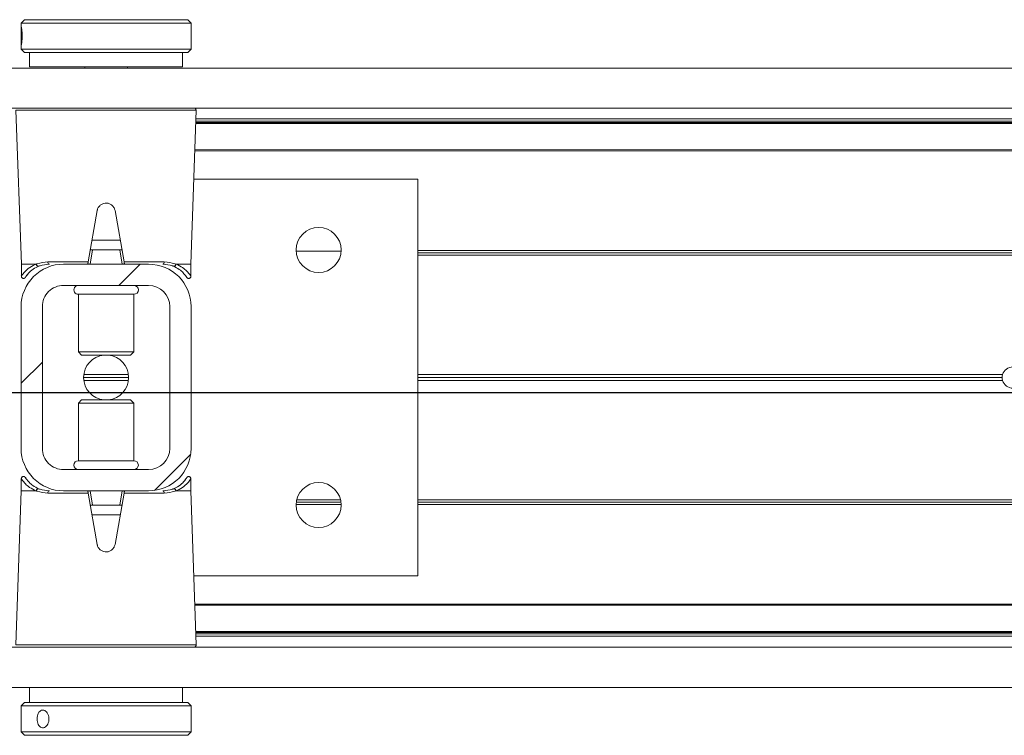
# Model space of a CAD drawing. Header units: feet. Extents: x 0 to 152726, y 0 to 59505.
# Tile 109 of 117: x 152351.153 to 152351.877, y 59421.627 to 59422.153. Entities that reach past the tile are written whole.
import ezdxf

# ---------------------------------------------------------------- set-up
doc = ezdxf.new("R2010")
doc.units = ezdxf.units.FT
doc.header["$LTSCALE"] = 0.1
doc.header["$MEASUREMENT"] = 0
doc.layers.add('BR_P_Rail_Object', color=251, linetype='Continuous', lineweight=30)
doc.layers.add('SC_Scratch7', color=252, linetype='Continuous', lineweight=0)

# ---------------------------------------------------------------- blocks, each defined once
blk = doc.blocks.new('HIGH ST SCREENWALL_13 PANEL PLAN_2')
at = {"layer": 'SC_Scratch7', "lineweight": 0}
h = blk.add_hatch(dxfattribs=at)
h.set_pattern_fill('ANSI32', color=256, scale=0.01, style=0, pattern_type=2)
h.set_pattern_definition([(44.99814199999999, (-41.86483228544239, -14.23294829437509), (-0.2651559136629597, 0.265173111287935), []), (44.99814199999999, (-41.68805594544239, -14.23295402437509), (-0.2651559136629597, 0.265173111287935), [])])
h.paths.add_polyline_path([(-34.44002921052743, 0.08461199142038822), (-34.44003259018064, -0.01955446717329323, 0.4142135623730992), (-34.40878366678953, -0.0508054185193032), (-34.34628378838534, -0.05080744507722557, 0.414213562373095), (-34.31503284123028, -0.01955852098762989), (-34.31502945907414, 0.08460793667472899, 0.414213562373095), (-34.34627838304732, 0.1158588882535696), (-34.40877826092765, 0.115860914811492, 0.414213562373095)])
h.paths.add_polyline_path([(-34.33065780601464, -0.0195580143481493, -0.414213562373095), (-34.34628328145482, -0.03518247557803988), (-34.40878315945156, -0.03518044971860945, -0.414213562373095), (-34.42440762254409, -0.01955497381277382), (-34.42440424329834, 0.0846114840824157, -0.4142135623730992), (-34.40877876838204, 0.1002359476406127), (-34.3462788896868, 0.1002339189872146, -0.414213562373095), (-34.33065443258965, 0.08460844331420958)])
for p, q in [((-34.44002244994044, 0.2930531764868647), (-34.44002257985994, 0.2890549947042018)), ((-34.43752237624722, 0.2955530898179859), (-34.44002244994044, 0.2930531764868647)), ((-34.44002244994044, 0.2930531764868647), (-34.31502270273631, 0.2930491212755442)), ((-34.43752237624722, 0.2955530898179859), (-34.31752261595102, 0.2955491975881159)), ((-34.31502270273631, 0.2930491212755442), (-34.31752261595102, 0.2955491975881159)), ((-34.31502283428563, 0.2889844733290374), (-34.31502270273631, 0.2930491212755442)), ((-34.44002257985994, 0.2890549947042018), (-34.44002293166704, 0.278210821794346)), ((-34.3150231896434, 0.2780094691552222), (-34.31502283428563, 0.2889844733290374)), ((-34.44002293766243, 0.2780137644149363), (-34.44002307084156, 0.2739390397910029)), ((-34.31502332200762, 0.2739349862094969), (-34.3150231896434, 0.2780094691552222)), ((-34.44002307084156, 0.2739390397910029), (-34.43752315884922, 0.2714389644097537)), ((-34.44002307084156, 0.2739390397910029), (-34.31502332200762, 0.2739349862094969)), ((-34.43752315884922, 0.2714389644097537), (-34.31752339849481, 0.2714350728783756)), ((-34.43377316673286, 0.2714388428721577), (-34.43377350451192, 0.2610221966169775)), ((-34.32127373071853, 0.2610185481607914), (-34.32127339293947, 0.2714351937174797)), ((-34.31752339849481, 0.2714350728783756), (-34.31502332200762, 0.2739349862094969)), ((-34.32127373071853, 0.2610185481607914), (-34.43377350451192, 0.2610221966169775)), ((-34.39314858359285, 0.261020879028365), (-34.39314861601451, 0.2600267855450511)), ((-34.36189867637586, 0.2600257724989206), (-34.36189864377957, 0.2610198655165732)), ((-36.37231132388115, 0.2600909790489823), (-32.38273597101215, 0.2599615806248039)), ((-36.3723122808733, 0.2305910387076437), (-32.38273692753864, 0.2304616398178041)), ((-34.4438111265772, 0.2289935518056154), (-34.43986415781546, 0.1158619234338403)), ((-34.3775246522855, 0.2289914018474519), (-34.4438111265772, 0.2289935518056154)), ((-34.31123818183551, 0.2289892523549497), (-34.3775246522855, 0.2289914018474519)), ((-34.3151924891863, 0.1158578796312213), (-34.31123818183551, 0.2289892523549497)), ((-32.55461195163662, 0.2191470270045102), (-34.31158020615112, 0.2192040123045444)), ((-32.55461192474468, 0.219967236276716), (-34.31155153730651, 0.2200242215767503)), ((-34.31151960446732, 0.2209378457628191), (-32.53898692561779, 0.220880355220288)), ((-34.31145905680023, 0.2226701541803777), (-32.54025560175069, 0.2226127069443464)), ((-32.55461259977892, 0.1991339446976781), (-34.31227972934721, 0.1991909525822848)), ((-32.55461257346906, 0.1999541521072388), (-34.3122510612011, 0.2000111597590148)), ((-34.1483600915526, 0.1783523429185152), (-34.31300792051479, 0.1783576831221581)), ((-34.14836955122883, -0.113313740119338), (-34.1483600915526, 0.1783523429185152)), ((-34.38408871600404, 0.1552301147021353), (-34.39075277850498, 0.1174434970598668)), ((-34.36430376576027, 0.1174426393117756), (-34.37096538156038, 0.1552296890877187)), ((-34.36715088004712, 0.1335924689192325), (-34.38790461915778, 0.133593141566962)), ((-34.3875291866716, 0.1262768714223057), (-34.38936625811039, 0.1158602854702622)), ((-34.38846804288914, 0.1262769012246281), (-34.3875291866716, 0.1262768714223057)), ((-34.36752678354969, 0.1262762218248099), (-34.3875291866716, 0.1262768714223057)), ((-34.36569038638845, 0.11585951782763), (-34.36752678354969, 0.1262762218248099)), ((-34.36752678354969, 0.1262762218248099), (-34.36658793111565, 0.1262761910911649)), ((-34.23779895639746, 0.1254386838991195), (-34.2047576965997, 0.1254376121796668)), ((-33.0520088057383, 0.1241502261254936), (-34.1483618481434, 0.1241857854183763)), ((-33.05185700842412, 0.1258168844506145), (-34.14836179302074, 0.1258524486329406)), ((-34.43986415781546, 0.1158619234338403), (-34.43986444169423, 0.1070996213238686)), ((-34.43986415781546, 0.1158619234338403), (-34.42897744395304, 0.1158615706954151)), ((-34.42031925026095, 0.117444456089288), (-34.39075277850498, 0.1174434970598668)), ((-34.34627838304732, 0.1158588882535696), (-34.40877826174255, 0.1158609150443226)), ((-34.36430376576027, 0.1174426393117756), (-34.33473729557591, 0.1174416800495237)), ((-34.32607920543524, 0.1158582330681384), (-34.3151924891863, 0.1158578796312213)), ((-34.31519277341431, 0.107095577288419), (-34.3151924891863, 0.1158578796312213)), ((-33.05180075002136, 0.1224835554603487), (-34.14836190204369, 0.1225191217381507)), ((-34.43590922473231, 0.1074419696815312), (-34.43530634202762, 0.1081625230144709)), ((-34.34627888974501, 0.1002339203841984), (-34.40877876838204, 0.1002359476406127)), ((-34.39794566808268, 0.09367392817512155), (-34.39794704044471, 0.05135774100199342)), ((-34.39793009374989, 0.09367392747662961), (-34.39794566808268, 0.09367392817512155)), ((-34.35711241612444, 0.09367260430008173), (-34.39793009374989, 0.09367392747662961)), ((-34.35711378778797, 0.0513564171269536), (-34.35711241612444, 0.09367260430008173)), ((-34.44002921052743, 0.08461199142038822), (-34.44003258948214, -0.01955446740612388)), ((-34.42440424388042, 0.08461148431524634), (-34.42440762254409, -0.01955497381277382)), ((-34.33065781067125, -0.0195580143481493), (-34.33065443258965, 0.08460844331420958)), ((-34.31503284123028, -0.01955852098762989), (-34.31502946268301, 0.08460793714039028)), ((-34.39794704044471, 0.05135774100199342), (-34.39557507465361, 0.04898562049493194)), ((-34.3979314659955, 0.05135774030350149), (-34.39794704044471, 0.05135774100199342)), ((-34.35711378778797, 0.0513564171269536), (-34.3979314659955, 0.05135774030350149)), ((-34.35948590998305, 0.04898444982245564), (-34.35711378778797, 0.0513564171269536)), ((-34.39556130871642, 0.04898562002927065), (-34.39557507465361, 0.04898562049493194)), ((-34.35948590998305, 0.04898444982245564), (-34.39556130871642, 0.04898562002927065)), ((-34.36098939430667, 0.03252619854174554), (-34.39407266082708, 0.0325272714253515)), ((-34.36112647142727, 0.03040161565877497), (-34.39393572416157, 0.03040267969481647)), ((-34.36112633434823, 0.0346507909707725), (-34.39393558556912, 0.03465185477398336)), ((-33.71838381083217, 0.03038076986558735), (-34.14836489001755, 0.03039471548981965)), ((-33.71867817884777, 0.03250536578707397), (-34.14836482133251, 0.03251930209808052)), ((-33.71838367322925, 0.03462994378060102), (-34.14836475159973, 0.03464389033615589)), ((-34.39557614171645, 0.01606901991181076), (-34.39794826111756, 0.01369705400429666)), ((-34.39557614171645, 0.01606901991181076), (-34.35948697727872, 0.01606784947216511)), ((-34.35711500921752, 0.01369573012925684), (-34.35948697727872, 0.01606784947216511)), ((-34.39794826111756, 0.01369705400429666), (-34.39794963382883, -0.02861913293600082)), ((-34.39794826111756, 0.01369705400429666), (-34.35711500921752, 0.01369573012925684)), ((-34.35711638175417, -0.02862045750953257), (-34.35711500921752, 0.01369573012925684)), ((-34.39794963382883, -0.02861913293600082), (-34.35711638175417, -0.02862045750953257)), ((-34.40878315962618, -0.03518044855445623), (-34.34628328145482, -0.03518247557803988)), ((-34.43986927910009, -0.04204210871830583), (-34.43986956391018, -0.05080441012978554)), ((-34.31915282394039, -0.04238850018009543), (-34.31975571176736, -0.04310905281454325)), ((-34.31519789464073, -0.05080845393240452), (-34.31519761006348, -0.04204615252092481)), ((-34.43986956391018, -0.05080441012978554), (-34.44382387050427, -0.1639357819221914)), ((-34.42898284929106, -0.05080476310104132), (-34.43986956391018, -0.05080441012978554)), ((-34.39075828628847, -0.05238916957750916), (-34.42032475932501, -0.0523882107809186)), ((-34.40878366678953, -0.0508054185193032), (-34.34628378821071, -0.05080744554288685)), ((-34.3840966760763, -0.09017621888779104), (-34.39075828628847, -0.05238916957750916)), ((-34.38937166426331, -0.050806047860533), (-34.3875352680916, -0.06122275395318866)), ((-34.36430927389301, -0.05239002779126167), (-34.37097334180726, -0.09017664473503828)), ((-34.36753286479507, -0.06122340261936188), (-34.36569579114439, -0.05080681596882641)), ((-34.33474280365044, -0.0523909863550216), (-34.36430927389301, -0.05239002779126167)), ((-34.31519789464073, -0.05080845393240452), (-34.32608461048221, -0.05080810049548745)), ((-34.31125092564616, -0.1639400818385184), (-34.31519789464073, -0.05080845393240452)), ((-34.2051732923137, -0.05747867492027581), (-34.23739522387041, -0.05747762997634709)), ((-33.05180658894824, -0.05751608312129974), (-34.14836773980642, -0.05748051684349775)), ((-34.3875352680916, -0.06122275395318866), (-34.38847412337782, -0.06122272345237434)), ((-34.3875352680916, -0.06122275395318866), (-34.36753286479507, -0.06122340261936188)), ((-34.36659401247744, -0.06122343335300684), (-34.36753286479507, -0.06122340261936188)), ((-34.2047479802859, -0.06081201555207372), (-34.23782074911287, -0.0608109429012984)), ((-34.20487439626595, -0.05914534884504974), (-34.23769422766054, -0.05914428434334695)), ((-33.05186306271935, -0.06084940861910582), (-34.14836784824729, -0.06081384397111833)), ((-33.05201475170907, -0.05918274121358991), (-34.14836779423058, -0.05914718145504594)), ((-34.38791117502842, -0.06853899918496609), (-34.36715743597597, -0.06853967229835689)), ((-34.31301738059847, -0.1133084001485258), (-34.14836955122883, -0.113313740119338)), ((-32.55462341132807, -0.1341987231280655), (-34.31229054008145, -0.1341417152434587)), ((-32.55462343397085, -0.1348867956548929), (-34.31226653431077, -0.1348297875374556)), ((-32.55462406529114, -0.1543439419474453), (-34.31158770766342, -0.1542869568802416)), ((-32.55462408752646, -0.1550320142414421), (-34.31156369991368, -0.1549750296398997)), ((-34.31153182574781, -0.1558886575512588), (-32.53899914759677, -0.1559461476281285)), ((-34.31147139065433, -0.1576209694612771), (-32.54026793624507, -0.1576784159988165)), ((-36.37232513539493, -0.165741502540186), (-32.38274978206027, -0.1658709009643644)), ((-34.44382387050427, -0.1639357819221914), (-34.31125092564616, -0.1639400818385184)), ((-34.31289040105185, -0.1656376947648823), (-34.44218451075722, -0.1656335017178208)), ((-36.37232609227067, -0.1952414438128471), (-32.38275073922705, -0.1953708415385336)), ((-34.43378832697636, -0.1959650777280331), (-34.43378866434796, -0.2063817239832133)), ((-34.32128888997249, -0.2063853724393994), (-34.32128855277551, -0.1959687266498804)), ((-34.44003872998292, -0.2088815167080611), (-34.44003935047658, -0.2279956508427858)), ((-34.43753865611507, -0.2063816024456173), (-34.44003872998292, -0.2088815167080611)), ((-34.42414686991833, -0.2088820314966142), (-34.44003872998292, -0.2088815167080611)), ((-34.42228246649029, -0.2063820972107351), (-34.43753865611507, -0.2063816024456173)), ((-34.31503898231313, -0.2088855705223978), (-34.42414686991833, -0.2088820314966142)), ((-34.31753889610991, -0.206385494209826), (-34.42228246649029, -0.2063820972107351)), ((-34.31503898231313, -0.2088855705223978), (-34.31753889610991, -0.206385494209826)), ((-34.31503960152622, -0.2279997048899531), (-34.31503898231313, -0.2088855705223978)), ((-34.44003935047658, -0.2279956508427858), (-34.43753943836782, -0.230495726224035)), ((-34.42414748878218, -0.2279961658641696), (-34.44003935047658, -0.2279956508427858)), ((-34.42228324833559, -0.2304962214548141), (-34.43753943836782, -0.230495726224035)), ((-34.31503960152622, -0.2279997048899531), (-34.42414748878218, -0.2279961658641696)), ((-34.31753967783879, -0.2304996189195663), (-34.42228324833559, -0.2304962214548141)), ((-34.31753967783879, -0.2304996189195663), (-34.31503960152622, -0.2279997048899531))]:
    blk.add_line(p, q, dxfattribs=at)
for centre in [(-34.22127829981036, 0.1262714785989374), (-34.22128438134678, -0.06122814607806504)]:
    blk.add_circle(centre, 0.01654163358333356, dxfattribs=at)
for centre, radius, start, end in [((-34.31287759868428, 0.2290465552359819), 0.001640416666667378, 357.9981416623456, 64.26156538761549), ((-34.40877927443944, 0.08461097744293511), 0.03124993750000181, 89.9981416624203, 179.9981416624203), ((-34.41889298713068, 0.1172665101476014), 0.001437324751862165, 172.888278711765, 257.8741882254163), ((-34.34627939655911, 0.08460894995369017), 0.03124993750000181, 359.9981416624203, 89.9981416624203), ((-34.33616357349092, 0.1172638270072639), 0.001437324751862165, 282.1220950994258, 7.108004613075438), ((-34.40877927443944, 0.08461097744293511), 0.01562496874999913, 89.9981416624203, 179.9981416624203), ((-34.39794556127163, 0.09695476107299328), 0.003280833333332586, 89.99814166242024, 269.9981416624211), ((-34.35711230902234, 0.09695343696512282), 0.003280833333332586, 269.9981416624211, 89.99814166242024), ((-34.34627939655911, 0.08460894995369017), 0.0156249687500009, 359.9981416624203, 89.9981416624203), ((-34.3775310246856, 0.03252673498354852), 0.01654163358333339, 95.75174432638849, 264.2445389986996), ((-34.3775310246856, 0.03252673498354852), 0.0165416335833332, 275.7517443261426, 84.24453899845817), ((-33.71086569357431, 0.03250511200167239), 0.007812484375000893, 15.77834138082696, 164.2179419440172), ((-33.71086569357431, 0.03250511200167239), 0.007812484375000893, 164.2179419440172, 179.9981416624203), ((-33.71086569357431, 0.03250511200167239), 0.007812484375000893, 179.9981416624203, 195.7783413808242), ((-33.71086569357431, 0.03250511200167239), 0.007812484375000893, 195.7783413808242, 344.2179419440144), ((-34.40878265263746, -0.0195554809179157), 0.03124993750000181, 179.9981416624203, 269.9981416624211), ((-34.40878265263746, -0.0195554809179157), 0.01562496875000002, 179.9981416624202, 269.9981416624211), ((-34.34628277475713, -0.01955750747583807), 0.03124993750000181, 269.9981416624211, 359.9981416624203), ((-34.34628277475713, -0.01955750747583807), 0.0156249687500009, 269.9981416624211, 359.9981416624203), ((-34.39794974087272, -0.03189996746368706), 0.00328083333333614, 89.99814166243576, 269.9981416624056), ((-34.35711648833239, -0.03190129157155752), 0.00328083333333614, 269.9981416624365, 89.99814166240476), ((-34.41889848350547, -0.05221035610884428), 0.001437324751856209, 102.1220950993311, 187.1080046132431), ((-34.33616907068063, -0.0522130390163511), 0.001437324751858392, 352.8882787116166, 77.8741882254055), ((-34.31289034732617, -0.1639972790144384), 0.00164041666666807, 269.9981416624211, 1.998141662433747)]:
    blk.add_arc(centre, radius, start, end, dxfattribs=at)
for points, knots in [([(-34.43994236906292, 0.2834961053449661), (-34.439946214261, 0.28422597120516), (-34.43995389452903, 0.2856856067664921), (-34.44000097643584, 0.287629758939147), (-34.44003171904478, 0.2891130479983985), (-34.44000707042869, 0.2899655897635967), (-34.43990117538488, 0.2900880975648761), (-34.43972264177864, 0.289471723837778), (-34.43951180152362, 0.2881874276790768), (-34.43932838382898, 0.2863729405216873), (-34.43923098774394, 0.2842316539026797), (-34.43925190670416, 0.2820118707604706), (-34.43938330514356, 0.2799627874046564), (-34.43958284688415, 0.2783068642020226), (-34.43978975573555, 0.2772307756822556), (-34.4399470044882, 0.276861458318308), (-34.44002414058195, 0.2772378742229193), (-34.44002586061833, 0.2783135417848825), (-34.43998536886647, 0.2799714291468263), (-34.43994823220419, 0.2818007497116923), (-34.43994403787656, 0.2830142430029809), (-34.43994236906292, 0.2834961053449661)], [0, 0, 0, 0, 0.05349003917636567, 0.1069730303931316, 0.1606387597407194, 0.2144249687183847, 0.2680134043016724, 0.3213959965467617, 0.3748823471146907, 0.428621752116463, 0.4823711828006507, 0.5358682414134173, 0.5892453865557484, 0.642821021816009, 0.6966044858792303, 0.7502816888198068, 0.8037058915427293, 0.857123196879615, 0.9107890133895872, 0.9645754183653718, 1, 1, 1, 1]), ([(-34.31502997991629, 0.2780094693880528), (-34.31502831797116, 0.2781302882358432), (-34.31502214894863, 0.2785790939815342), (-34.31506311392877, 0.2799864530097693), (-34.31510040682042, 0.2820103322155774), (-34.31510751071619, 0.284245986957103), (-34.3150771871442, 0.2863585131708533), (-34.31503132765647, 0.2880497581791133), (-34.31502908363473, 0.2887106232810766), (-34.31502815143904, 0.28898447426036)], [0, 0, 0, 0, 0.06072773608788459, 0.2255858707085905, 0.390818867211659, 0.5554446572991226, 0.7194280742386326, 0.8837361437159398, 1, 1, 1, 1]), ([(-34.37096538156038, 0.1552296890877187), (-34.37116840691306, 0.1559555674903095), (-34.37157448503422, 0.1574074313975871), (-34.37305354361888, 0.1591724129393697), (-34.37498604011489, 0.1603721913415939), (-34.37721742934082, 0.1608555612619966), (-34.37946830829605, 0.1605776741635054), (-34.38149988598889, 0.1595782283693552), (-34.3830877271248, 0.157963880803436), (-34.38384772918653, 0.1563894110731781), (-34.38404442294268, 0.1554431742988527), (-34.38408871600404, 0.1552301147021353)], [0, 0, 0, 0, 0.1209405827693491, 0.2418986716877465, 0.3631789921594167, 0.4839141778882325, 0.6036428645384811, 0.7231756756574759, 0.8435617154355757, 0.9647756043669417, 1, 1, 1, 1]), ([(-34.38846804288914, 0.1262769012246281), (-34.3885721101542, 0.1262816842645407), (-34.38878075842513, 0.1262912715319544), (-34.38898342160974, 0.1264025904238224), (-34.38907944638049, 0.1265993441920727), (-34.38908833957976, 0.1268503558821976), (-34.38905666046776, 0.1270509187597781), (-34.38904169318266, 0.1271456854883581)], [0, 0, 0, 0, 0.2090964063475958, 0.4192230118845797, 0.614313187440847, 0.8177607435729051, 1, 1, 1, 1]), ([(-34.36601422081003, 0.1271449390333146), (-34.36599405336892, 0.1270113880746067), (-34.36595356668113, 0.1267433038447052), (-34.36601553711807, 0.1264600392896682), (-34.36621187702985, 0.1263131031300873), (-34.36642522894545, 0.1262784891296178), (-34.3665561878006, 0.1262766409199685), (-34.36658793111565, 0.1262761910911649)], [0, 0, 0, 0, 0.2596090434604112, 0.5211299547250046, 0.7440978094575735, 0.9379679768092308, 1, 1, 1, 1]), ([(-34.43978694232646, 0.1070979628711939), (-34.43981230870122, 0.1070613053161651), (-34.44015594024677, 0.1065647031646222), (-34.43884244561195, 0.1086201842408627), (-34.43599235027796, 0.1117367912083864), (-34.43239604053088, 0.1143873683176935), (-34.42970724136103, 0.1155468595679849), (-34.42897744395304, 0.1158615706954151)], [0, 0, 0, 0, 0.02419217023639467, 0.3277420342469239, 0.606783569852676, 0.8932725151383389, 1, 1, 1, 1]), ([(-34.42897744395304, 0.1158615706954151), (-34.42896878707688, 0.115861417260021), (-34.42895426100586, 0.1158611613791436), (-34.42893568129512, 0.1158586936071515), (-34.42892302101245, 0.115855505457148), (-34.42891345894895, 0.115851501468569), (-34.42890681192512, 0.1158470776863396), (-34.42890258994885, 0.1158416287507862), (-34.4289008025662, 0.1158377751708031), (-34.42890029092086, 0.115835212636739), (-34.42890010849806, 0.1158343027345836)], [0, 0, 0, 0, 0.3215596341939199, 0.5397412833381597, 0.6888517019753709, 0.79191255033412, 0.9005355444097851, 0.9440219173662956, 0.9801240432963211, 1, 1, 1, 1]), ([(-34.42890010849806, 0.1158343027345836), (-34.42887669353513, 0.1158433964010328), (-34.42856599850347, 0.1159640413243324), (-34.42608022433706, 0.1168882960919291), (-34.42301776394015, 0.1171839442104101), (-34.42031925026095, 0.117444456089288)], [0, 0, 0, 0, 0.009594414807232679, 0.1272952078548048, 1, 1, 1, 1]), ([(-34.42890010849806, 0.1158343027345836), (-34.4288570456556, 0.1156550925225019), (-34.42877092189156, 0.1152966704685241), (-34.42846366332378, 0.1148276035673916), (-34.42806450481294, 0.1144779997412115), (-34.42760494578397, 0.1142872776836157), (-34.42726634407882, 0.1142811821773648), (-34.42705110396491, 0.1143281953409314), (-34.42698411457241, 0.1143523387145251), (-34.42694241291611, 0.1143673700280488)], [0, 0, 0, 0, 0.1824633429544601, 0.3649266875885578, 0.5473901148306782, 0.7298544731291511, 0.9123202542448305, 0.9454189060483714, 1, 1, 1, 1]), ([(-34.41919490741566, 0.1158612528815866), (-34.42164126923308, 0.1156195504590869), (-34.42444833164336, 0.1153422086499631), (-34.42665841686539, 0.1144783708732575), (-34.42694241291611, 0.1143673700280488)], [0, 0, 0, 0, 0.8715029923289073, 1, 1, 1, 1]), ([(-34.39075277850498, 0.1174434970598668), (-34.39078576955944, 0.1172564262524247), (-34.39085171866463, 0.1168824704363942), (-34.39093707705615, 0.1163984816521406), (-34.39100037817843, 0.1160395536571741), (-34.39102889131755, 0.1158778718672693), (-34.39103125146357, 0.115864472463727), (-34.39103198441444, 0.1158603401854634)], [0, 0, 0, 0, 0.2211044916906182, 0.4419883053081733, 0.6682230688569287, 0.8976805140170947, 1, 1, 1, 1]), ([(-34.36402466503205, 0.1158594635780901), (-34.36402807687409, 0.1158788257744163), (-34.36403490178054, 0.115917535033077), (-34.36408723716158, 0.1162143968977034), (-34.36416427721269, 0.1166513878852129), (-34.36424224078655, 0.1170936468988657), (-34.36429005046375, 0.1173648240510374), (-34.36430376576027, 0.1174426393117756)], [0, 0, 0, 0, 0.2253311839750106, 0.4504917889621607, 0.6794496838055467, 0.9080175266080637, 1, 1, 1, 1]), ([(-34.32811433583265, 0.1143641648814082), (-34.32839831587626, 0.1144751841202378), (-34.33060835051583, 0.1153391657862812), (-34.33341539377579, 0.115616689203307), (-34.33586173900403, 0.1158585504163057)], [0, 0, 0, 0, 0.1284970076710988, 1, 1, 1, 1]), ([(-34.33473729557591, 0.1174416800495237), (-34.33203879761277, 0.1171809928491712), (-34.328976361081, 0.1168851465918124), (-34.3264906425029, 0.1159607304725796), (-34.32617995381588, 0.1158400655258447), (-34.32615653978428, 0.1158309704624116)], [0, 0, 0, 0, 0.8727047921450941, 0.9904055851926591, 1, 1, 1, 1]), ([(-34.32615653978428, 0.1158309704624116), (-34.32619961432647, 0.1156517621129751), (-34.32628576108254, 0.1152933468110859), (-34.32659304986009, 0.1148242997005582), (-34.32699223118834, 0.1144747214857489), (-34.32745180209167, 0.1142840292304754), (-34.32779040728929, 0.1142779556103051), (-34.32800564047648, 0.1143249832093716), (-34.32807263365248, 0.1143491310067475), (-34.32811433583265, 0.1143641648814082)], [0, 0, 0, 0, 0.1824633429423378, 0.3649266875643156, 0.5473901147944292, 0.7298544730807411, 0.9123202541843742, 0.9454189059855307, 1, 1, 1, 1]), ([(-34.32615653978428, 0.1158309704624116), (-34.32615615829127, 0.115832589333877), (-34.3261552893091, 0.115836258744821), (-34.3261516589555, 0.1158418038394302), (-34.32614017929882, 0.1158511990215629), (-34.32611507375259, 0.1158570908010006), (-34.32609277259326, 0.115857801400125), (-34.32607920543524, 0.1158582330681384)], [0, 0, 0, 0, 0.03580645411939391, 0.08120784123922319, 0.1683558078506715, 0.4940119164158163, 1, 1, 1, 1]), ([(-34.32607920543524, 0.1158582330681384), (-34.32438755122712, 0.1150385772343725), (-34.32116334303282, 0.1134763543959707), (-34.31797578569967, 0.1106162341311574), (-34.31566621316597, 0.1077732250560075), (-34.31540822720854, 0.1073305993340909), (-34.31527028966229, 0.1070939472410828)], [0, 0, 0, 0, 0.2571529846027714, 0.490121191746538, 0.7273915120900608, 1, 1, 1, 1]), ([(-34.42694241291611, 0.1143673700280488), (-34.42762445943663, 0.1140670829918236), (-34.43005348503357, 0.1129976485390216), (-34.43332523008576, 0.1105329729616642), (-34.43591438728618, 0.1076278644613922), (-34.43709915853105, 0.1057205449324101), (-34.43677907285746, 0.106196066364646), (-34.43675044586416, 0.1062385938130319)], [0, 0, 0, 0, 0.1078427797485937, 0.3840685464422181, 0.6668848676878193, 0.9702082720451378, 1, 1, 1, 1]), ([(-34.31927108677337, 0.1076148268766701), (-34.3187996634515, 0.1069270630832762), (-34.31783100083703, 0.1055138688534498), (-34.31867226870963, 0.1068902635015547), (-34.32068706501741, 0.1094156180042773), (-34.32358708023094, 0.1121281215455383), (-34.32656375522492, 0.1135983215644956), (-34.32811433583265, 0.1143641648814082)], [0, 0, 0, 0, 0.216466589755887, 0.4447885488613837, 0.6224134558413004, 0.8033112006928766, 1, 1, 1, 1]), ([(-34.43984891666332, 0.1070976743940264), (-34.43985426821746, 0.1069845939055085), (-34.43986845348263, 0.1066850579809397), (-34.43970185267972, 0.10620774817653), (-34.43934801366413, 0.1057428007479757), (-34.43884994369, 0.1054338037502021), (-34.43832345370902, 0.1053236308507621), (-34.43786506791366, 0.105368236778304), (-34.43750802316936, 0.1054969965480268), (-34.43724161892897, 0.1056627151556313), (-34.43706042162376, 0.1058234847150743), (-34.43695161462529, 0.1059488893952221), (-34.43690158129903, 0.1060150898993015), (-34.43687587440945, 0.1060512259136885), (-34.43685406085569, 0.1060833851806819), (-34.43682876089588, 0.1061225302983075), (-34.43680004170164, 0.1061697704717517), (-34.43665339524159, 0.1063929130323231), (-34.43634713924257, 0.1069271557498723), (-34.43582503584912, 0.1075594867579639), (-34.4357390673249, 0.1076636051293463)], [0, 0, 0, 0, 0.02130453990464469, 0.05643219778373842, 0.0926456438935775, 0.1300030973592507, 0.164520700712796, 0.1924100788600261, 0.2159615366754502, 0.2356471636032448, 0.2513168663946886, 0.2619547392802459, 0.2675243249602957, 0.2724181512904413, 0.2795765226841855, 0.2941373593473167, 0.340066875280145, 0.5236046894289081, 0.9215570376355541, 1, 1, 1, 1]), ([(-34.31928010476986, 0.1076071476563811), (-34.31905982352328, 0.1073187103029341), (-34.31847241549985, 0.1065495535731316), (-34.31829971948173, 0.1062278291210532), (-34.31822656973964, 0.1061172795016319), (-34.31821170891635, 0.1060905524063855), (-34.31815632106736, 0.1060118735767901), (-34.31809158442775, 0.1059268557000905), (-34.31794880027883, 0.105769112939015), (-34.31768929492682, 0.1055652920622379), (-34.317257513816, 0.105365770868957), (-34.31668804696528, 0.105309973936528), (-34.31609551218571, 0.105477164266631), (-34.31563208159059, 0.1058198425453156), (-34.31533960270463, 0.1062487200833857), (-34.3152126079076, 0.1066631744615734), (-34.31517959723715, 0.1069457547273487), (-34.31519888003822, 0.1070829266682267), (-34.31520162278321, 0.1071024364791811)], [0, 0, 0, 0, 0.239494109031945, 0.6386401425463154, 0.690387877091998, 0.7194794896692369, 0.7258785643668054, 0.7320686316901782, 0.746010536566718, 0.7666494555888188, 0.7961242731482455, 0.8367373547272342, 0.8745890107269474, 0.912743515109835, 0.945910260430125, 0.9731441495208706, 0.9961802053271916, 1, 1, 1, 1]), ([(-34.43578194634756, -0.04255367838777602), (-34.43600222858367, -0.04226523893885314), (-34.43658963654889, -0.0414960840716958), (-34.43676233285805, -0.04117435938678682), (-34.43683548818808, -0.04106380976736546), (-34.43685034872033, -0.04103708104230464), (-34.43690573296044, -0.04095840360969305), (-34.4369704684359, -0.04087338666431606), (-34.43711325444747, -0.04071564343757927), (-34.43737276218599, -0.04051182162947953), (-34.43780453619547, -0.04031230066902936), (-34.43837400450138, -0.04025650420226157), (-34.43896653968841, -0.04042369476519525), (-34.43942997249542, -0.04076637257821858), (-34.43972245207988, -0.04119525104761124), (-34.4398494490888, -0.04160970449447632), (-34.43988245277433, -0.04189228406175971), (-34.43986317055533, -0.04202945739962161), (-34.43986042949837, -0.04204896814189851)], [0, 0, 0, 0, 0.239494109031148, 0.6386401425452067, 0.6903878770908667, 0.7194794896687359, 0.7258785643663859, 0.7320686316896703, 0.746010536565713, 0.7666494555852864, 0.7961242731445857, 0.8367373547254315, 0.8745890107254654, 0.9127435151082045, 0.9459102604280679, 0.9731441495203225, 0.9961802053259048, 1, 1, 1, 1]), ([(-34.42898284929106, -0.05080476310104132), (-34.43067450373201, -0.04998510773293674), (-34.43389871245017, -0.04842288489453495), (-34.43708626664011, -0.045562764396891), (-34.43939584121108, -0.04271975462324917), (-34.43965382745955, -0.04227712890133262), (-34.43979175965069, -0.04204047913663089)], [0, 0, 0, 0, 0.2571529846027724, 0.4901211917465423, 0.7273915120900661, 1, 1, 1, 1]), ([(-34.43579096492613, -0.04256135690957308), (-34.43626239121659, -0.0418735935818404), (-34.437231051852, -0.04046039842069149), (-34.4363897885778, -0.04183679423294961), (-34.43437498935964, -0.04436214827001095), (-34.43147497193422, -0.04707465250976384), (-34.42849829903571, -0.04854485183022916), (-34.4269477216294, -0.04931069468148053)], [0, 0, 0, 0, 0.2164665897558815, 0.4447885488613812, 0.6224134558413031, 0.8033112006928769, 1, 1, 1, 1]), ([(-34.32811964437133, -0.04931390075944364), (-34.32743759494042, -0.04901361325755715), (-34.32500856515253, -0.04794418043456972), (-34.32173682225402, -0.04547950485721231), (-34.31914766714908, -0.04257439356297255), (-34.31796289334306, -0.04066707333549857), (-34.31828298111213, -0.04114259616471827), (-34.31831160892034, -0.0411851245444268)], [0, 0, 0, 0, 0.107842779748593, 0.3840685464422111, 0.666884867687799, 0.9702082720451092, 1, 1, 1, 1]), ([(-34.31527511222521, -0.04204449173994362), (-34.31524974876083, -0.04200783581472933), (-34.31490611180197, -0.04151123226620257), (-34.31621960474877, -0.04356671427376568), (-34.31906970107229, -0.04668332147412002), (-34.32266601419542, -0.04933389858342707), (-34.3253548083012, -0.05049338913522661), (-34.32608461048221, -0.05080810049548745)], [0, 0, 0, 0, 0.02419217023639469, 0.3277420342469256, 0.6067835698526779, 0.8932725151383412, 1, 1, 1, 1]), ([(-34.31521314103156, -0.04204420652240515), (-34.31520778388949, -0.04193112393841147), (-34.31519360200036, -0.0416315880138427), (-34.31536019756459, -0.04115427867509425), (-34.31571403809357, -0.04068932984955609), (-34.31621211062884, -0.04038033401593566), (-34.31673859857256, -0.04027016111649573), (-34.31719698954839, -0.04031476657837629), (-34.31755403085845, -0.04044352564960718), (-34.31782042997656, -0.04060924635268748), (-34.31800163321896, -0.0407700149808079), (-34.31811043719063, -0.04089541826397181), (-34.31816046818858, -0.04096161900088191), (-34.31818617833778, -0.04099775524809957), (-34.31820799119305, -0.04102991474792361), (-34.31823329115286, -0.04106906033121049), (-34.31826200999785, -0.04111630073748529), (-34.31840866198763, -0.04133944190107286), (-34.3187149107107, -0.04187368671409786), (-34.31923701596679, -0.0425060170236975), (-34.31932298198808, -0.04261013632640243)], [0, 0, 0, 0, 0.02130453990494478, 0.05643219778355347, 0.09264564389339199, 0.1300030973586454, 0.1645207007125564, 0.1924100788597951, 0.215961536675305, 0.2356471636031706, 0.2513168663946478, 0.2619547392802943, 0.2675243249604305, 0.2724181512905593, 0.279576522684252, 0.2941373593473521, 0.3400668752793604, 0.5236046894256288, 0.9215570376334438, 1, 1, 1, 1]), ([(-34.42890551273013, -0.05077749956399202), (-34.42886243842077, -0.05059829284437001), (-34.42877629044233, -0.05023987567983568), (-34.42846900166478, -0.04977083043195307), (-34.42806982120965, -0.04942124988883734), (-34.42761024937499, -0.04923055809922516), (-34.42727164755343, -0.04922448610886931), (-34.42705641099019, -0.04927151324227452), (-34.42698942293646, -0.04929566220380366), (-34.4269477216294, -0.04931069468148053)], [0, 0, 0, 0, 0.1824633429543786, 0.3649266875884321, 0.5473901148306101, 0.729854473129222, 0.9123202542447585, 0.9454189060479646, 1, 1, 1, 1]), ([(-34.4269477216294, -0.04931069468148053), (-34.42666373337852, -0.04942171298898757), (-34.42445370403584, -0.05028569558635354), (-34.42164665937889, -0.05056321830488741), (-34.41920031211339, -0.05080508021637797)], [0, 0, 0, 0, 0.1284970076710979, 1, 1, 1, 1]), ([(-34.3358671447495, -0.05080778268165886), (-34.33342078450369, -0.05056607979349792), (-34.33061372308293, -0.05028873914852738), (-34.32840363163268, -0.04942490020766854), (-34.32811964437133, -0.04931390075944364)], [0, 0, 0, 0, 0.8715029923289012, 1, 1, 1, 1]), ([(-34.3261619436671, -0.05078083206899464), (-34.32620500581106, -0.05060162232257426), (-34.3262911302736, -0.05024319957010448), (-34.3265983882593, -0.04977413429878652), (-34.32699754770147, -0.04942452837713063), (-34.32745710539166, -0.04923380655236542), (-34.32779571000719, -0.04922771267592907), (-34.32801094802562, -0.0492747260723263), (-34.32807794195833, -0.04929887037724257), (-34.32811964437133, -0.04931390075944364)], [0, 0, 0, 0, 0.1824633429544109, 0.3649266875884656, 0.5473901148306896, 0.7298544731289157, 0.9123202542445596, 0.9454189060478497, 1, 1, 1, 1]), ([(-34.42890551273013, -0.05077749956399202), (-34.42890589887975, -0.05077911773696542), (-34.4289067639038, -0.05078278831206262), (-34.42891039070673, -0.05078833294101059), (-34.42892187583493, -0.05079772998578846), (-34.42894697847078, -0.05080362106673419), (-34.42896927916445, -0.05080433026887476), (-34.42898284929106, -0.05080476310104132)], [0, 0, 0, 0, 0.03580645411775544, 0.08120784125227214, 0.1683558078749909, 0.4940119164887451, 1, 1, 1, 1]), ([(-34.42032475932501, -0.0523882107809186), (-34.42302325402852, -0.0521275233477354), (-34.42608569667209, -0.05183167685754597), (-34.42857141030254, -0.05090726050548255), (-34.42888209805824, -0.05078659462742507), (-34.42890551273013, -0.05077749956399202)], [0, 0, 0, 0, 0.8727047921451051, 0.9904055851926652, 1, 1, 1, 1]), ([(-34.39103738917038, -0.05080599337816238), (-34.39103397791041, -0.05082535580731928), (-34.39102714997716, -0.05086406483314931), (-34.39097481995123, -0.05116092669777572), (-34.39089778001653, -0.05159791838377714), (-34.39081980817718, -0.0520401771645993), (-34.39077200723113, -0.05231135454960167), (-34.39075828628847, -0.05238916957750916)], [0, 0, 0, 0, 0.2253311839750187, 0.4504917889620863, 0.6794496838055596, 0.9080175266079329, 1, 1, 1, 1]), ([(-34.36430927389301, -0.05239002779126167), (-34.36427628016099, -0.05220295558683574), (-34.36421033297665, -0.05182900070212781), (-34.36412497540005, -0.0513450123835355), (-34.36406167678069, -0.05098608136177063), (-34.36403316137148, -0.05082440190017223), (-34.36403079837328, -0.05081100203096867), (-34.36403007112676, -0.0508068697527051)], [0, 0, 0, 0, 0.221104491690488, 0.441988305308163, 0.6682230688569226, 0.8976805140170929, 1, 1, 1, 1]), ([(-34.3261619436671, -0.05078083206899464), (-34.3261853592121, -0.05078992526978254), (-34.32649605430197, -0.05091057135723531), (-34.32898183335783, -0.05183482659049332), (-34.33204428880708, -0.05213047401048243), (-34.33474280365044, -0.0523909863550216)], [0, 0, 0, 0, 0.009594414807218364, 0.1272952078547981, 1, 1, 1, 1]), ([(-34.32608461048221, -0.05080810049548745), (-34.32609326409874, -0.05080794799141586), (-34.32610779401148, -0.05080769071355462), (-34.32612637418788, -0.05080522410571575), (-34.32613903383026, -0.05080203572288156), (-34.32614859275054, -0.05079803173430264), (-34.32615524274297, -0.05079360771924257), (-34.32615945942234, -0.05078815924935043), (-34.32616124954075, -0.05078430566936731), (-34.32616176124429, -0.0507817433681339), (-34.3261619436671, -0.05078083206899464)], [0, 0, 0, 0, 0.3215596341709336, 0.5397412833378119, 0.6888517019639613, 0.7919125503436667, 0.9005355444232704, 0.9440219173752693, 0.9801240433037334, 1, 1, 1, 1]), ([(-34.38904783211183, -0.06209146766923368), (-34.38906799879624, -0.06195791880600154), (-34.38910848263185, -0.06168983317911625), (-34.38904651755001, -0.06140656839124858), (-34.38885017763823, -0.0612596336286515), (-34.38863682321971, -0.06122501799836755), (-34.38850586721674, -0.06122317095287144), (-34.38847412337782, -0.06122272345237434)], [0, 0, 0, 0, 0.2596090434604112, 0.5211299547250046, 0.7440978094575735, 0.9379679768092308, 1, 1, 1, 1]), ([(-34.36659401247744, -0.06122343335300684), (-34.36648994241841, -0.0612282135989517), (-34.36628129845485, -0.06123780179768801), (-34.36607862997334, -0.06134912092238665), (-34.36598260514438, -0.06154587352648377), (-34.36597371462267, -0.06179688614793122), (-34.36600538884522, -0.06199744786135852), (-34.3660203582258, -0.06209221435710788)], [0, 0, 0, 0, 0.2090964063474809, 0.41922301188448, 0.614313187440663, 0.8177607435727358, 1, 1, 1, 1]), ([(-34.37097334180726, -0.09017664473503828), (-34.37117641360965, -0.0909025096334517), (-34.37158258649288, -0.09235434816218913), (-34.37306175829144, -0.09411923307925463), (-34.37499433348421, -0.09531888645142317), (-34.37722575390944, -0.0958021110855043), (-34.37947661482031, -0.0955240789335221), (-34.38150812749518, -0.0945245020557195), (-34.38309586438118, -0.09291004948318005), (-34.38385576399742, -0.09133553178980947), (-34.38405239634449, -0.09038928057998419), (-34.3840966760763, -0.09017621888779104)], [0, 0, 0, 0, 0.1209405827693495, 0.2418986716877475, 0.3631789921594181, 0.4839141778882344, 0.6036428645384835, 0.7231756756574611, 0.843561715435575, 0.9647756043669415, 1, 1, 1, 1]), ([(-34.42414696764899, -0.2119286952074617), (-34.42365496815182, -0.2120002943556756), (-34.42267104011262, -0.2121434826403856), (-34.42129619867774, -0.2132590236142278), (-34.4202190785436, -0.214904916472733), (-34.41958673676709, -0.2169661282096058), (-34.41949529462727, -0.2191874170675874), (-34.41995423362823, -0.2213201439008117), (-34.42089511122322, -0.2231303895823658), (-34.42218931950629, -0.2244183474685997), (-34.42366388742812, -0.2250331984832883), (-34.42513246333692, -0.2249049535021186), (-34.42643395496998, -0.2240537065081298), (-34.42744752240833, -0.222573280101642), (-34.42808767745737, -0.220623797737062), (-34.42830397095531, -0.2184274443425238), (-34.42808329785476, -0.2162387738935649), (-34.42744334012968, -0.214295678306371), (-34.4264277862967, -0.2128243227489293), (-34.42526774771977, -0.2120405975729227), (-34.42446552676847, -0.2119605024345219), (-34.42414696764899, -0.2119286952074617)], [0, 0, 0, 0, 0.05349092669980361, 0.1069749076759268, 0.1606395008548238, 0.2144261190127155, 0.2680150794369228, 0.3213949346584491, 0.3748804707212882, 0.4286210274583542, 0.4823693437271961, 0.5358670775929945, 0.5892470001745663, 0.6428222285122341, 0.696605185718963, 0.7502835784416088, 0.8037058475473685, 0.8571211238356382, 0.9107880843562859, 0.964574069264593, 1, 1, 1, 1])]:
    blk.add_open_spline(points, degree=3, knots=knots, dxfattribs=at)
blk = doc.blocks.new('Bridge plan')
at = {"layer": 'BR_P_Rail_Object', "lineweight": -3}
blk.add_line((1828212.789513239, 711623.1422486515), (1828067.901254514, 711623.142248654), dxfattribs=at)
at = {"layer": 'SC_Scratch7', "lineweight": -3, "rotation": 359.9997690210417}
blk.add_blockref('HIGH ST SCREENWALL_13 PANEL PLAN_2', (1828124.657819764, 711623.1207852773), dxfattribs=at)
blk = doc.blocks.new('Trellis Base')
blk.add_blockref('Bridge plan', (-1675739.0632623, -652201.2630976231))

msp = doc.modelspace()

# ---------------------------------------------------------------- block references
msp.add_blockref('Trellis Base', (0, 0))

doc.saveas('drawing.dxf')
